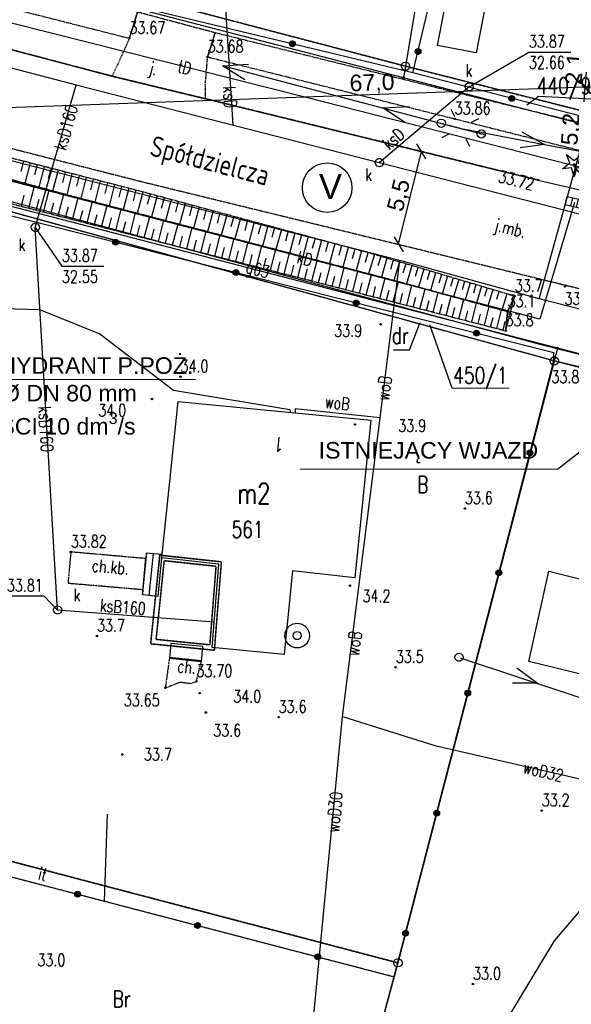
# Model space of a CAD drawing. Header units: millimetres. Extents: x 1427 to 82594, y 2364 to 16149.
# Tile 27 of 58: x 23700 to 24367, y 12600 to 13791. Entities that reach past the tile are written whole.
import ezdxf
from ezdxf.enums import TextEntityAlignment as Align

# ---------------------------------------------------------------- set-up
doc = ezdxf.new("R2010")
doc.units = ezdxf.units.MM
for name, pattern in [('1', [2, 1, -1]), ('2', [1, 0.5, -0.5]), ('423', [2, 1.5, -0.5]), ('424', [1.5, 1, -0.5]), ('9', [1.75, 1.25, -0.5]), ('901', [0])]:
    doc.linetypes.add(name, pattern=pattern)
for name, color, linetype in [('000_Inne__niezydentyfikowane_', 7, 'Continuous'), ('202-punkt_graniczny', 7, 'Continuous'), ('203-punkt_graniczny', 7, 'Continuous'), ('210-oznaczenie_konturu_uzytku_g', 7, 'Continuous'), ('211-numer_dzialki_ewidencyjnej', 7, 'Continuous'), ('218-kontur_uzytku_gruntowego', 7, 'Continuous'), ('219-dzialka_ewidencyjna', 7, 'Continuous'), ('238-Punkt_adresowy_budynku', 7, 'Continuous'), ('312-budynek_ewidencyjny', 7, 'Continuous'), ('312-oznaczenie_budynku_ewidency', 7, 'Continuous'), ('352-schody', 7, 'Continuous'), ('994-Nazwa_ulicy', 7, 'Continuous'), ('brama', 7, 'Continuous'), ('chodnik', 7, 'Continuous'), ('chodnik-Atr17', 7, 'Continuous'), ('drzewo_iglaste', 7, 'Continuous'), ('inny_obiekt_zagospodarowania_te', 7, 'Continuous'), ('jezdnia', 7, 'Continuous'), ('jezdnia-Atr17', 7, 'Continuous'), ('kratka_sciekowa', 7, 'Continuous'), ('kraweznik', 7, 'Continuous'), ('latarnia', 7, 'Continuous'), ('ogrodzenie_trwale', 7, 'Continuous'), ('osadnik__szambo', 7, 'Continuous'), ('pikieta_naturalna', 7, 'Continuous'), ('pikieta_naturalna-Atr2', 7, 'Continuous'), ('pikieta_sztuczna', 7, 'Continuous'), ('pikieta_sztuczna-Atr2', 7, 'Continuous'), ('przewod_elektroenergetyczny_nis', 7, 'Continuous'), ('przewod_elektroenergetyczny_pod', 7, 'Continuous'), ('przewod_gazowy', 7, 'Continuous'), ('przewod_gazowy-Atr1', 7, 'Continuous'), ('przewod_kanalizacyjny', 7, 'Continuous'), ('przewod_kanalizacyjny-Atr1', 7, 'Continuous'), ('przewod_telekomunikacyjny_podzi', 7, 'Continuous'), ('przewod_wodociagowy', 7, 'Continuous'), ('przewod_wodociagowy-Atr1', 7, 'Continuous'), ('rzedna-Atr2', 7, 'Continuous'), ('rzedna-Atr3', 7, 'Continuous'), ('skarpa_nieumocniona', 7, 'Continuous'), ('slup_przewodow_napowietrznych', 7, 'Continuous'), ('studnia_zwykla', 7, 'Continuous'), ('taras', 7, 'Continuous'), ('wlaz_do_komory_lub_kanalu_-_okr', 7, 'Continuous')]:
    doc.layers.add(name, color=color, linetype=linetype)
doc.styles.add('ARIAL', font='arial.ttf')
doc.styles.get("Standard").update_dxf_attribs({"font": 'arial.ttf'})
doc.styles.add('STYL_ARIAL', font='simplex', dxfattribs={"width": 0.75, "oblique": 0.1})
doc.dimstyles.new('ISO-25', dxfattribs={"dimtxt": 2.5, "dimasz": 2.5, "dimexe": 1.25, "dimexo": 0.625, "dimtad": 1, "dimtxsty": 'Standard', "dimcen": 2.5, "dimadec": 0, "dimazin": 0, "dimtfac": 1, "dimtmove": 0, "dimatfit": 3, "dimfxl": 1, "dimarcsym": 0})

# ---------------------------------------------------------------- blocks, each defined once
blk = doc.blocks.new('202')
at = {"color": 0}
blk.add_circle((0, 0), 0.25, dxfattribs=at)
blk = doc.blocks.new('203')
at = {"color": 0}
blk.add_circle((0, 0), 0.05, dxfattribs=at)
blk = doc.blocks.new('US15')
at = {"color": 7}
blk.add_polyline3d([(0, 0.25, 0), (0.1352, 0.2103, 0), (0.2274, 0.1039, 0), (0.2475, -0.0356, 0), (0.1889, -0.1637, 0), (0.0704, -0.2399, 0), (-0.0704, -0.2399, 0), (-0.1889, -0.1637, 0), (-0.2475, -0.0356, 0), (-0.2274, 0.1039, 0), (-0.1352, 0.2103, 0), (0, 0.25, 0)], dxfattribs=at)
blk = doc.blocks.new('US22')
at = {"color": 7}
blk.add_polyline3d([(0, 0.25, 0), (0.1352, 0.2103, 0), (0.2274, 0.1039, 0), (0.2475, -0.0356, 0), (0.1889, -0.1637, 0), (0.0704, -0.2399, 0), (-0.0704, -0.2399, 0), (-0.1889, -0.1637, 0), (-0.2475, -0.0356, 0), (-0.2274, 0.1039, 0), (-0.1352, 0.2103, 0), (0, 0.25, 0)], dxfattribs=at)
blk = doc.blocks.new('US05')
at = {"color": 7}
for points in [[(-0.525, 0.25, 0), (-0.175, 0.25, 0)], [(-0.525, -0.25, 0), (-0.525, 0.25, 0)], [(-0.175, 0.25, 0), (0.175, 0.25, 0)], [(-0.175, -0.25, 0), (-0.175, 0.25, 0)], [(0.175, 0.25, 0), (0.525, 0.25, 0)], [(0.175, -0.25, 0), (0.175, 0.25, 0)], [(0.525, -0.25, 0), (0.525, 0.25, 0)], [(-0.525, -0.25, 0), (-0.175, -0.25, 0)], [(-0.175, -0.25, 0), (0.175, -0.25, 0)], [(0.175, -0.25, 0), (0.525, -0.25, 0)]]:
    blk.add_polyline3d(points, dxfattribs=at)
blk = doc.blocks.new('US13')
at = {"color": 7}
for points in [[(0, 0.75, 0), (0.2435, 0.7094, 0), (0.4607, 0.5919, 0), (0.6279, 0.4102, 0), (0.7271, 0.1841, 0), (0.7474, -0.0619, 0), (0.6868, -0.3013, 0), (0.5518, -0.508, 0), (0.357, -0.6596, 0), (0.1234, -0.7398, 0), (-0.1234, -0.7398, 0), (-0.357, -0.6596, 0), (-0.5518, -0.508, 0), (-0.6868, -0.3013, 0), (-0.7474, -0.0619, 0), (-0.7271, 0.1841, 0), (-0.6279, 0.4102, 0), (-0.4607, 0.5919, 0), (-0.2435, 0.7094, 0), (0, 0.75, 0)], [(0, 0.25, 0), (0.1352, 0.2103, 0), (0.2274, 0.1039, 0), (0.2475, -0.0356, 0), (0.1889, -0.1637, 0), (0.0704, -0.2399, 0), (-0.0704, -0.2399, 0), (-0.1889, -0.1637, 0), (-0.2475, -0.0356, 0), (-0.2274, 0.1039, 0), (-0.1352, 0.2103, 0), (0, 0.25, 0)]]:
    blk.add_polyline3d(points, dxfattribs=at)
blk = doc.blocks.new('PW01')
at = {"color": 7}
blk.add_polyline3d([(0.045, 0, 0), (0.0318, -0.0318, 0), (0, -0.045, 0), (-0.0318, -0.0318, 0), (-0.045, 0, 0), (-0.0318, 0.0318, 0), (0, 0.045, 0), (0.0318, 0.0318, 0), (0.045, 0, 0)], dxfattribs=at)
blk = doc.blocks.new('921')
at = {"color": 0}
for p, q in [((-0.25, 0.1), (-0.45, 0.6)), ((-0.45, 0.6), (0, 0.25)), ((0, 0.25), (0.45, 0.6)), ((0.45, 0.6), (0.25, 0.1)), ((-0.7, -0.25), (-0.25, 0.1)), ((0.25, 0.1), (0.7, -0.25)), ((-0.15, -0.2), (-0.7, -0.25)), ((0, -0.75), (-0.15, -0.2)), ((0.15, -0.2), (0, -0.75)), ((0.7, -0.25), (0.15, -0.2))]:
    blk.add_line(p, q, dxfattribs=at)
blk.add_circle((0, 0), 0.05, dxfattribs=at)
blk = doc.blocks.new('510')
at = {"color": 0}
blk.add_circle((0, 0), 0.25, dxfattribs=at)
blk = doc.blocks.new('515')
at = {"color": 0}
for p, q in [((0, 1.25), (0, 0.75)), ((-1.25, 0), (-0.75, 0)), ((0.75, 0), (1.25, 0)), ((0, -0.75), (0, -1.25))]:
    blk.add_line(p, q, dxfattribs=at)
blk = doc.blocks.new('_Oblique')
at = {"color": 0, "linetype": 'ByBlock', "lineweight": -2}
blk.add_line((-0.5, -0.5), (0.5, 0.5), dxfattribs=at)
blk = doc.blocks.new('*D73')
at = {"color": 0, "lineweight": -2, "transparency": 16777216}
blk.add_line((24158.4, 13519), (24185.9, 13631.3), dxfattribs=at)
at = {"layer": 'Defpoints', "color": 0, "transparency": 16777216}
for p in [(24185.9, 13631.3), (24200.5, 13627.7), (24173, 13515.4)]:
    blk.add_point(p, dxfattribs=at)
at = {"color": 0, "lineweight": -2, "transparency": 16777216, "xscale": 15, "yscale": 15, "zscale": 15}
for p, rotation in [((24185.9, 13631.3), 76.24142894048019), ((24158.4, 13519), 256.2414289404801)]:
    blk.add_blockref('_Oblique', p, dxfattribs=dict(at, rotation=rotation))
at = {"color": 0, "transparency": 16777216, "insert": (24159.9, 13578.1), "char_height": 20, "attachment_point": 5, "rotation": 76.2414}
blk.add_mtext('5,5', dxfattribs=at)
blk = doc.blocks.new('*D74')
at = {"color": 0, "lineweight": -2, "transparency": 16777216}
blk.add_line((23467.9, 13676.7), (24785.5, 13724.2), dxfattribs=at)
at = {"layer": 'Defpoints', "color": 0, "transparency": 16777216}
for p in [(24785.5, 13724.2), (24785.5, 13724.1), (23467.9, 13676.7)]:
    blk.add_point(p, dxfattribs=at)
at = {"color": 0, "lineweight": -2, "transparency": 16777216, "xscale": 15, "yscale": 15, "zscale": 15}
for p, rotation in [((24785.5, 13724.2), 2.063234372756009), ((23467.9, 13676.7), 182.063234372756)]:
    blk.add_blockref('_Oblique', p, dxfattribs=dict(at, rotation=rotation))
at = {"color": 0, "transparency": 16777216, "insert": (24126.3, 13713.1), "char_height": 20, "attachment_point": 5, "rotation": 2.0632}
blk.add_mtext('67,0', dxfattribs=at)
blk = doc.blocks.new('*D76')
at = {"color": 0, "lineweight": -2, "transparency": 16777216}
blk.add_line((24386.7, 13751.4), (24383.9, 13709.5), dxfattribs=at)
at = {"layer": 'Defpoints', "color": 0, "transparency": 16777216}
for p in [(24383.9, 13709.5), (24928.2, 13714.4), (24925.4, 13672.5)]:
    blk.add_point(p, dxfattribs=at)
at = {"color": 0, "lineweight": -2, "transparency": 16777216, "xscale": 15, "yscale": 15, "zscale": 15}
for p, rotation in [((24386.7, 13751.4), 86.09152661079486), ((24383.9, 13709.5), 266.0915266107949)]:
    blk.add_blockref('_Oblique', p, dxfattribs=dict(at, rotation=rotation))
at = {"color": 0, "transparency": 16777216, "insert": (24372.7, 13731.3), "char_height": 20, "attachment_point": 5, "rotation": 86.0915}
blk.add_mtext('2,1', dxfattribs=at)
blk = doc.blocks.new('*D77')
at = {"color": 0, "lineweight": -2, "transparency": 16777216}
blk.add_line((24383.7, 13709.1), (24376.8, 13605.4), dxfattribs=at)
at = {"layer": 'Defpoints', "color": 0, "transparency": 16777216}
for p in [(24783, 13682.3), (24376.8, 13605.4), (24776, 13578.5)]:
    blk.add_point(p, dxfattribs=at)
at = {"color": 0, "lineweight": -2, "transparency": 16777216, "xscale": 15, "yscale": 15, "zscale": 15}
for p, rotation in [((24383.7, 13709.1), 86.1474941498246), ((24376.8, 13605.4), 266.1474941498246)]:
    blk.add_blockref('_Oblique', p, dxfattribs=dict(at, rotation=rotation))
at = {"color": 0, "transparency": 16777216, "insert": (24367.6, 13658.1), "char_height": 20, "attachment_point": 5, "rotation": 86.1475}
blk.add_mtext('5,2', dxfattribs=at)

msp = doc.modelspace()

# ---------------------------------------------------------------- linework, layer by layer
msp.add_line((24350.606, 13246.966), (24730.313, 13546.15))
at = {"color": 1, "lineweight": 0}
msp.add_line((23489.942, 13355.487), (23912.885, 13355.487), dxfattribs=at)
at = {"color": 7, "lineweight": 0}
msp.add_line((24039.218, 13246.966), (24350.606, 13246.966), dxfattribs=at)
msp.add_circle((24072.038, 13587.532), 30)
at = {"layer": '000_Inne__niezydentyfikowane_', "color": 7}
for points in [[(23704.947, 13619.473, 0), (23701.747, 13607.273, 0)], [(23713.147, 13617.473, 0), (23706.747, 13592.673, 0)], [(23721.547, 13615.273, 0), (23718.347, 13602.873, 0)], [(23729.947, 13613.073, 0), (23723.347, 13588.073, 0)], [(23738.347, 13610.873, 0), (23734.947, 13598.473, 0)], [(23746.747, 13608.873, 0), (23740.147, 13583.473, 0)], [(23755.147, 13606.673, 0), (23751.947, 13593.873, 0)], [(23763.547, 13604.473, 0), (23757.147, 13578.873, 0)], [(23772.147, 13602.273, 0), (23768.947, 13589.473, 0)], [(23711.347, 13562.673, 0), (23718.347, 13589.473, 0)], [(23780.747, 13600.073, 0), (23774.147, 13574.473, 0)], [(23789.347, 13597.873, 0), (23785.947, 13585.073, 0)], [(23797.747, 13595.673, 0), (23791.147, 13569.873, 0)], [(23806.347, 13593.473, 0), (23803.147, 13580.473, 0)], [(23814.947, 13591.273, 0), (23808.347, 13565.473, 0)], [(23702.347, 13565.073, 0), (23705.947, 13578.473, 0)], [(23729.147, 13558.073, 0), (23735.947, 13584.673, 0)], [(23746.947, 13553.673, 0), (23753.747, 13579.873, 0)], [(23823.547, 13589.073, 0), (23820.347, 13576.073, 0)], [(23832.147, 13586.873, 0), (23825.547, 13560.873, 0)], [(23840.747, 13584.473, 0), (23837.547, 13571.673, 0)], [(23849.347, 13582.273, 0), (23842.547, 13556.473, 0)], [(23857.947, 13579.873, 0), (23854.547, 13567.073, 0)], [(23866.547, 13577.673, 0), (23859.547, 13552.073, 0)], [(23720.347, 13560.473, 0), (23723.747, 13573.673, 0)], [(23738.147, 13555.873, 0), (23741.547, 13569.073, 0)], [(23764.347, 13549.073, 0), (23771.147, 13575.273, 0)], [(23781.747, 13544.673, 0), (23788.547, 13570.673, 0)], [(23799.147, 13540.073, 0), (23805.947, 13566.073, 0)], [(23874.947, 13575.273, 0), (23871.547, 13562.473, 0)], [(23883.547, 13573.073, 0), (23876.547, 13547.473, 0)], [(23891.947, 13570.873, 0), (23888.547, 13558.073, 0)], [(23900.347, 13568.473, 0), (23893.547, 13543.073, 0)], [(23908.947, 13566.273, 0), (23905.547, 13553.473, 0)], [(23755.747, 13551.273, 0), (23759.147, 13564.473, 0)], [(23773.147, 13546.873, 0), (23776.547, 13559.873, 0)], [(23790.547, 13542.273, 0), (23793.947, 13555.273, 0)], [(23816.547, 13535.673, 0), (23823.147, 13561.473, 0)], [(23833.747, 13531.273, 0), (23840.347, 13557.073, 0)], [(23917.347, 13563.873, 0), (23910.547, 13538.673, 0)], [(23925.747, 13561.673, 0), (23922.347, 13549.073, 0)], [(23934.147, 13559.473, 0), (23927.347, 13534.273, 0)], [(23942.347, 13557.273, 0), (23938.947, 13544.673, 0)], [(23950.747, 13554.873, 0), (23943.947, 13529.873, 0)], [(23807.947, 13537.873, 0), (23811.147, 13550.873, 0)], [(23825.147, 13533.473, 0), (23828.547, 13546.473, 0)], [(23842.347, 13529.073, 0), (23845.747, 13541.873, 0)], [(23850.947, 13526.873, 0), (23857.547, 13552.473, 0)], [(23868.147, 13522.473, 0), (23874.747, 13548.073, 0)], [(23885.147, 13518.073, 0), (23891.747, 13543.673, 0)], [(23959.147, 13552.673, 0), (23955.747, 13540.273, 0)], [(23967.347, 13550.473, 0), (23960.547, 13525.473, 0)], [(23975.547, 13548.273, 0), (23972.347, 13535.873, 0)], [(23983.947, 13546.073, 0), (23977.147, 13521.273, 0)], [(23992.147, 13543.673, 0), (23988.747, 13531.473, 0)], [(23859.547, 13524.673, 0), (23862.947, 13537.473, 0)], [(23876.747, 13520.273, 0), (23879.947, 13533.073, 0)], [(23902.347, 13513.673, 0), (23908.747, 13539.073, 0)], [(23919.347, 13509.273, 0), (23925.747, 13534.673, 0)], [(23936.147, 13504.873, 0), (23942.747, 13530.273, 0)], [(24000.347, 13541.473, 0), (23993.747, 13516.873, 0)], [(24008.547, 13539.273, 0), (24005.147, 13527.073, 0)], [(24016.747, 13537.073, 0), (24010.147, 13512.673, 0)], [(24024.947, 13534.873, 0), (24021.547, 13522.673, 0)], [(24032.947, 13532.673, 0), (24026.347, 13508.273, 0)], [(24041.147, 13530.473, 0), (24037.747, 13518.273, 0)], [(23893.747, 13515.873, 0), (23897.147, 13528.673, 0)], [(23910.747, 13511.473, 0), (23914.147, 13524.073, 0)], [(23927.747, 13507.073, 0), (23930.947, 13519.673, 0)], [(23953.147, 13500.473, 0), (23959.547, 13525.873, 0)], [(23969.947, 13496.273, 0), (23976.547, 13521.473, 0)], [(24049.147, 13528.273, 0), (24042.747, 13504.073, 0)], [(24057.347, 13526.273, 0), (24053.947, 13514.073, 0)], [(24065.347, 13524.073, 0), (24058.747, 13499.873, 0)], [(24073.347, 13521.873, 0), (24070.147, 13509.873, 0)], [(24081.347, 13519.673, 0), (24074.947, 13495.673, 0)], [(23944.747, 13502.673, 0), (23947.947, 13515.273, 0)], [(23961.547, 13498.273, 0), (23964.747, 13511.073, 0)], [(23978.347, 13494.073, 0), (23981.547, 13506.673, 0)], [(23986.747, 13491.873, 0), (23993.147, 13517.073, 0)], [(24003.547, 13487.673, 0), (24009.947, 13512.673, 0)], [(24020.147, 13483.273, 0), (24026.547, 13508.273, 0)], [(24089.347, 13517.473, 0), (24086.147, 13505.473, 0)], [(24097.347, 13515.273, 0), (24090.947, 13491.473, 0)], [(24105.347, 13513.273, 0), (24102.147, 13501.273, 0)], [(24113.347, 13511.073, 0), (24106.947, 13487.273, 0)], [(24121.147, 13508.873, 0), (24117.947, 13497.073, 0)], [(24129.147, 13506.673, 0), (24122.147, 13483.273, 0)], [(23995.147, 13489.673, 0), (23998.347, 13502.273, 0)], [(24011.947, 13485.473, 0), (24015.147, 13497.873, 0)], [(24036.747, 13479.073, 0), (24043.147, 13503.873, 0)], [(24053.347, 13474.673, 0), (24059.747, 13499.473, 0)], [(24069.947, 13470.473, 0), (24076.347, 13495.273, 0)], [(24136.747, 13504.473, 0), (24133.347, 13492.873, 0)], [(24144.347, 13502.273, 0), (24137.547, 13479.273, 0)], [(24151.947, 13499.873, 0), (24148.547, 13488.473, 0)], [(24159.547, 13497.673, 0), (24152.747, 13475.273, 0)], [(24166.947, 13495.473, 0), (24163.547, 13484.273, 0)], [(24028.547, 13481.073, 0), (24031.747, 13493.673, 0)], [(24045.147, 13476.873, 0), (24048.347, 13489.273, 0)], [(24061.747, 13472.673, 0), (24064.947, 13485.073, 0)], [(24086.547, 13466.273, 0), (24092.747, 13490.873, 0)], [(24102.947, 13462.073, 0), (24109.147, 13486.673, 0)], [(24119.347, 13457.873, 0), (24125.547, 13482.273, 0)], [(24174.347, 13493.273, 0), (24167.747, 13471.073, 0)], [(24181.547, 13491.073, 0), (24178.347, 13480.073, 0)], [(24188.747, 13488.873, 0), (24182.347, 13467.073, 0)], [(24195.947, 13486.873, 0), (24192.747, 13476.073, 0)], [(24203.147, 13484.673, 0), (24196.747, 13463.273, 0)], [(24210.347, 13482.673, 0), (24207.147, 13471.873, 0)], [(24078.147, 13468.273, 0), (24081.347, 13480.673, 0)], [(24094.747, 13464.073, 0), (24097.947, 13476.473, 0)], [(24111.147, 13459.873, 0), (24114.347, 13472.273, 0)], [(24135.547, 13453.673, 0), (24141.947, 13478.073, 0)], [(24151.947, 13449.473, 0), (24158.147, 13473.673, 0)], [(24217.347, 13480.473, 0), (24210.947, 13459.273, 0)], [(24224.347, 13478.473, 0), (24221.147, 13467.873, 0)], [(24231.147, 13476.273, 0), (24224.947, 13455.473, 0)], [(24238.147, 13474.273, 0), (24235.147, 13463.873, 0)], [(24244.947, 13472.273, 0), (24238.947, 13451.673, 0)], [(24251.747, 13470.273, 0), (24248.747, 13460.073, 0)], [(24127.547, 13455.673, 0), (24130.547, 13467.873, 0)], [(24143.747, 13451.473, 0), (24146.947, 13463.673, 0)], [(24160.147, 13447.273, 0), (24163.147, 13459.473, 0)], [(24168.147, 13445.273, 0), (24174.347, 13469.273, 0)], [(24184.147, 13441.073, 0), (24190.347, 13464.873, 0)], [(24200.147, 13437.073, 0), (24206.147, 13460.673, 0)], [(24258.547, 13468.273, 0), (24252.547, 13447.873, 0)], [(24265.347, 13466.273, 0), (24262.347, 13456.073, 0)], [(24272.147, 13464.273, 0), (24266.147, 13444.273, 0)], [(24279.547, 13462.073, 0), (24276.547, 13452.073, 0)], [(24289.147, 13459.073, 0), (24283.347, 13439.473, 0)], [(24176.147, 13443.073, 0), (24179.347, 13455.073, 0)], [(24192.147, 13439.073, 0), (24195.147, 13450.873, 0)], [(24207.947, 13435.073, 0), (24210.947, 13446.673, 0)], [(24215.747, 13432.873, 0), (24221.747, 13456.273, 0)], [(24231.347, 13428.873, 0), (24237.347, 13452.073, 0)], [(24246.747, 13425.073, 0), (24252.747, 13447.873, 0)], [(24294.547, 13447.273, 0), (24296.147, 13446.473, 0)], [(24223.547, 13430.873, 0), (24226.547, 13442.673, 0)], [(24239.147, 13427.073, 0), (24242.147, 13438.473, 0)], [(24262.147, 13421.073, 0), (24267.947, 13443.673, 0)], [(24277.147, 13417.273, 0), (24282.947, 13439.673, 0)], [(24290.147, 13437.273, 0), (24293.547, 13436.673, 0)], [(24292.347, 13442.273, 0), (24293.547, 13441.673, 0)], [(24254.547, 13423.073, 0), (24257.347, 13434.473, 0)], [(24269.547, 13419.073, 0), (24272.547, 13430.473, 0)], [(24284.747, 13415.273, 0), (24287.347, 13425.473, 0)], [(24288.947, 13426.473, 0), (24290.947, 13426.273, 0)], [(24289.547, 13431.873, 0), (24290.947, 13431.673, 0)], [(24288.347, 13421.073, 0), (24288.947, 13421.073, 0)]]:
    msp.add_polyline3d(points, dxfattribs=at)
at = {"layer": '210-oznaczenie_konturu_uzytku_g', "color": 3}
msp.add_polyline3d([(24152.345, 13391.565, 0), (24171.745, 13391.565, 0), (24184.493, 13424.267, 0)], dxfattribs=at)
at = {"layer": '211-numer_dzialki_ewidencyjnej', "color": 7}
msp.add_polyline3d([(24292.021, 13344.453, 0), (24223.291, 13345.007, 0), (24196.133, 13421.497, 0)], dxfattribs=at)
at = {"layer": '218-kontur_uzytku_gruntowego', "color": 3, "linetype": '2'}
for points in [[(24294.947, 14503.273, 0), (24166.747, 13734.473, 0)], [(23291.147, 13964.273, 0), (24166.747, 13734.473, 0)], [(24166.747, 13734.473, 0), (24713.747, 13596.273, 0)], [(24121.547, 13439.673, 0), (23362.347, 13648.073, 0)], [(24346.547, 13377.873, 0), (24121.547, 13439.673, 0)], [(24346.547, 13377.873, 0), (24157.547, 12649.873, 0)], [(24157.547, 12649.873, 0), (24346.547, 13377.873, 0)], [(25080.147, 13188.873, 0), (24346.547, 13377.873, 0)], [(24045.147, 12679.473, 0), (23331.147, 12866.873, 0)], [(23331.147, 12866.873, 0), (24045.147, 12679.473, 0)], [(24157.547, 12649.873, 0), (24045.147, 12679.473, 0)], [(24045.147, 12679.473, 0), (24157.547, 12649.873, 0)], [(24157.547, 12649.873, 0), (24120.347, 12511.673, 0)], [(24120.347, 12511.673, 0), (24157.547, 12649.873, 0)]]:
    msp.add_polyline3d(points, dxfattribs=at)
at = {"layer": '219-dzialka_ewidencyjna', "color": 7}
for points in [[(24294.947, 14503.273, 0), (24166.747, 13734.473, 0)], [(24166.747, 13734.473, 0), (23290.947, 13964.273, 0)], [(24164.347, 13720.473, 0), (23293.747, 13946.673, 0)], [(24166.747, 13734.473, 0), (24164.347, 13720.473, 0)], [(24713.747, 13596.273, 0), (24166.747, 13734.473, 0)], [(24711.747, 13578.473, 0), (24164.347, 13720.473, 0)], [(24350.347, 13393.473, 0), (23365.147, 13649.073, 0)], [(24346.547, 13377.873, 0), (23362.347, 13648.073, 0)], [(24350.347, 13393.473, 0), (24346.547, 13377.873, 0)], [(25087.547, 13201.873, 0), (24350.347, 13393.473, 0)], [(24346.547, 13377.873, 0), (24157.547, 12649.873, 0)], [(25080.147, 13188.873, 0), (24346.547, 13377.873, 0)], [(23331.147, 12866.873, 0), (24157.547, 12649.873, 0)], [(24120.347, 12511.673, 0), (24157.547, 12649.873, 0)]]:
    msp.add_polyline3d(points, dxfattribs=at)
at = {"layer": '312-budynek_ewidencyjny', "color": 7}
for points in [[(23872.347, 13139.673, 0), (23891.747, 13329.073, 0)], [(23891.747, 13329.073, 0), (24124.747, 13306.273, 0)], [(24124.747, 13306.273, 0), (24105.347, 13115.473, 0)], [(23940.947, 13132.273, 0), (23872.347, 13139.673, 0)], [(23932.947, 13031.273, 0), (23940.947, 13132.273, 0)], [(24030.147, 13124.073, 0), (24020.147, 13022.673, 0)], [(24105.347, 13115.473, 0), (24030.147, 13124.073, 0)], [(24315.947, 13014.273, 0), (24339.947, 13123.473, 0)], [(24339.947, 13123.473, 0), (24449.947, 13096.273, 0)], [(24020.147, 13022.673, 0), (23932.947, 13031.273, 0)], [(24472.547, 12976.273, 0), (24315.947, 13014.273, 0)]]:
    msp.add_polyline3d(points, dxfattribs=at)
at = {"layer": '352-schody', "color": 7}
for points in [[(23848.947, 13095.273, 0), (23854.147, 13145.473, 0)], [(23848.947, 13095.273, 0), (23854.147, 13145.473, 0)], [(23852.747, 13138.873, 0), (23849.347, 13101.473, 0)], [(23852.747, 13138.873, 0), (23849.347, 13101.473, 0)], [(23853.147, 13145.473, 0), (23852.747, 13138.873, 0)], [(23853.147, 13145.473, 0), (23852.747, 13138.873, 0)], [(23872.747, 13143.673, 0), (23853.147, 13145.473, 0)], [(23872.747, 13143.673, 0), (23853.147, 13145.473, 0)], [(23856.747, 13094.473, 0), (23862.147, 13144.673, 0)], [(23856.747, 13094.473, 0), (23862.147, 13144.673, 0)], [(23864.747, 13093.473, 0), (23870.147, 13143.873, 0)], [(23864.747, 13093.473, 0), (23870.147, 13143.873, 0)], [(23867.547, 13093.273, 0), (23872.347, 13139.673, 0)], [(23867.547, 13093.273, 0), (23872.347, 13139.673, 0)], [(23849.347, 13101.473, 0), (23848.747, 13095.273, 0)], [(23849.347, 13101.473, 0), (23848.747, 13095.273, 0)], [(23848.747, 13095.273, 0), (23867.547, 13093.273, 0)], [(23848.747, 13095.273, 0), (23867.547, 13093.273, 0)], [(23919.947, 13014.473, 0), (23921.747, 13032.473, 0), (23883.147, 13036.273, 0), (23881.347, 13018.473, 0), (23919.947, 13014.473, 0)], [(23919.947, 13014.473, 0), (23921.747, 13032.473, 0), (23883.147, 13036.273, 0), (23881.347, 13018.473, 0), (23919.947, 13014.473, 0)], [(23881.447, 13019.553, 0), (23920.047, 13015.413, 0)]]:
    msp.add_polyline3d(points, dxfattribs=at)
at = {"layer": 'brama', "color": 7}
msp.add_polyline3d([(24430.347, 13357.873, 0), (24345.947, 13378.073, 0)], dxfattribs=at)
at = {"layer": 'chodnik', "color": 7, "linetype": '423'}
for points in [[(23401.547, 13909.073, 0), (23394.347, 13877.473, 0), (23662.947, 13811.473, 0), (23832.947, 13768.273, 0), (23842.747, 13799.873, 0), (23675.547, 13840.273, 0), (23676.747, 13846.673, 0), (23656.147, 13851.873, 0), (23654.347, 13845.473, 0), (23401.547, 13909.073, 0)], [(23936.547, 13774.873, 0), (23927.547, 13745.673, 0), (24226.147, 13670.873, 0), (24686.607, 13554.693, 0), (24692.187, 13589.213, 0), (24232.947, 13701.273, 0), (23936.547, 13774.873, 0)], [(23849.347, 13101.473, 0), (23852.747, 13138.873, 0), (23762.147, 13146.873, 0), (23758.747, 13109.273, 0), (23849.347, 13101.473, 0)], [(23919.947, 13014.473, 0), (23881.347, 13018.473, 0), (23876.347, 12982.473, 0), (23894.147, 12989.473, 0), (23907.147, 12987.873, 0), (23913.947, 12990.273, 0), (23919.947, 13014.473, 0)]]:
    msp.add_polyline3d(points, dxfattribs=at)
at = {"layer": 'inny_obiekt_zagospodarowania_te', "color": 7, "linetype": '1'}
msp.add_polyline3d([(23300.711, 12616.147, 0), (23334.947, 12846.673, 0), (24152.947, 12633.073, 0), (24346.547, 13377.873, 0)], dxfattribs=at)
at = {"layer": 'jezdnia', "color": 7, "linetype": '424'}
for points in [[(23811.747, 13722.473, 0), (23924.947, 13695.073, 0), (23924.747, 13712.273, 0), (23927.547, 13745.673, 0), (23936.547, 13774.873, 0), (23842.747, 13799.873, 0), (23832.947, 13768.273, 0), (23818.347, 13735.473, 0), (23811.747, 13722.473, 0)], [(23811.747, 13722.473, 0), (23574.547, 13784.873, 0)], [(23924.947, 13695.073, 0), (23811.747, 13722.473, 0)], [(23928.547, 13694.273, 0), (23924.947, 13695.073, 0)], [(24327.147, 13596.673, 0), (23928.547, 13694.273, 0)], [(23547.347, 13671.473, 0), (23847.747, 13594.873, 0)], [(23847.747, 13594.873, 0), (24498.347, 13435.873, 0)]]:
    msp.add_polyline3d(points, dxfattribs=at)
at = {"layer": 'kraweznik', "color": 7}
msp.add_polyline3d([(23574.547, 13784.873, 0), (23811.747, 13722.473, 0), (23924.947, 13695.073, 0), (23928.547, 13694.273, 0), (24327.147, 13596.673, 0), (24431.467, 13572.253, 0), (24663.307, 13515.133, 0), (24684.667, 13535.873, 0), (24686.607, 13554.693, 0), (24692.187, 13589.213, 0), (24775.547, 13564.893, 0)], dxfattribs=at)
at = {"layer": 'latarnia', "color": 7, "linetype": '2'}
msp.add_polyline3d([(24209.747, 13665.473, 0), (24262.347, 13651.673, 0)], dxfattribs=at)
at = {"layer": 'ogrodzenie_trwale', "color": 7, "linetype": '901'}
for points in [[(24654.807, 13741.773, 0), (24706.447, 13733.633, 0), (24689.207, 13593.953, 0), (24175.747, 13726.273, 0), (24219.547, 13910.273, 0), (24646.547, 13837.873, 0)], [(24175.747, 13726.273, 0), (23676.747, 13846.673, 0)], [(23525.347, 13595.073, 0), (24346.147, 13388.073, 0)], [(23334.947, 12846.673, 0), (24152.947, 12633.073, 0), (24157.547, 12649.873, 0), (24345.947, 13378.073, 0), (24346.147, 13388.073, 0)], [(23802.747, 12724.473, 0), (23806.547, 12829.673, 0)], [(24832.547, 12400.473, 0), (24764.747, 12358.473, 0), (24316.747, 12464.873, 0), (24120.347, 12511.673, 0), (24152.947, 12633.073, 0)]]:
    msp.add_polyline3d(points, dxfattribs=at)
at = {"layer": 'ogrodzenie_trwale', "color": 7}
for centre, radius in [((24029.931, 13761.455), 3.5), ((24029.931, 13761.455), 3.15), ((24029.931, 13761.455), 2.8), ((24029.931, 13761.455), 2.45), ((24029.931, 13761.455), 2.1), ((24029.931, 13761.455), 1.75), ((24029.931, 13761.455), 1.4), ((24029.931, 13761.455), 1.05), ((24029.931, 13761.455), 0.7), ((24181.941, 13752.293), 3.5), ((24181.941, 13752.293), 3.15), ((24181.941, 13752.293), 2.8), ((24181.941, 13752.293), 2.45), ((24181.941, 13752.293), 2.1), ((24181.941, 13752.293), 1.75), ((24181.941, 13752.293), 1.4), ((24181.941, 13752.293), 1.05), ((24181.941, 13752.293), 0.7), ((24295.101, 13695.515), 3.5), ((24295.101, 13695.515), 3.15), ((24295.101, 13695.515), 2.8), ((24295.101, 13695.515), 2.45), ((24295.101, 13695.515), 2.1), ((24295.101, 13695.515), 1.75), ((24295.101, 13695.515), 1.4), ((24295.101, 13695.515), 1.05), ((24295.101, 13695.515), 0.7), ((23816.239, 13521.713), 3.5), ((23816.239, 13521.713), 3.15), ((23816.239, 13521.713), 2.8), ((23816.239, 13521.713), 2.45), ((23816.239, 13521.713), 2.1), ((23816.239, 13521.713), 1.75), ((23816.239, 13521.713), 1.4), ((23816.239, 13521.713), 1.05), ((23816.239, 13521.713), 0.7), ((23961.685, 13485.031), 3.5), ((23961.685, 13485.031), 3.15), ((23961.685, 13485.031), 2.8), ((23961.685, 13485.031), 2.45), ((23961.685, 13485.031), 2.1), ((23961.685, 13485.031), 1.75), ((23961.685, 13485.031), 1.4), ((23961.685, 13485.031), 1.05), ((23961.685, 13485.031), 0.7), ((24107.131, 13448.351), 3.5), ((24107.131, 13448.351), 3.15), ((24107.131, 13448.351), 2.8), ((24107.131, 13448.351), 2.45), ((24107.131, 13448.351), 2.1), ((24107.131, 13448.351), 1.75), ((24107.131, 13448.351), 1.4), ((24107.131, 13448.351), 1.05), ((24107.131, 13448.351), 0.7), ((24252.577, 13411.671), 3.5), ((24252.577, 13411.671), 3.15), ((24252.577, 13411.671), 2.8), ((24252.577, 13411.671), 2.45), ((24252.577, 13411.671), 2.1), ((24252.577, 13411.671), 1.75), ((24252.577, 13411.671), 1.4), ((24252.577, 13411.671), 1.05), ((24252.577, 13411.671), 0.7), ((24317.137, 13266.717), 3.5), ((24317.137, 13266.717), 3.15), ((24317.137, 13266.717), 2.8), ((24317.137, 13266.717), 2.45), ((24317.137, 13266.717), 2.1), ((24317.137, 13266.717), 1.75), ((24317.137, 13266.717), 1.4), ((24317.137, 13266.717), 1.05), ((24317.137, 13266.717), 0.7), ((24279.565, 13121.497), 3.5), ((24279.565, 13121.497), 3.15), ((24279.565, 13121.497), 2.8), ((24279.565, 13121.497), 2.45), ((24279.565, 13121.497), 2.1), ((24279.565, 13121.497), 1.75), ((24279.565, 13121.497), 1.4), ((24279.565, 13121.497), 1.05), ((24279.565, 13121.497), 0.7), ((24241.995, 12976.279), 3.5), ((24241.995, 12976.279), 3.15), ((24241.995, 12976.279), 2.8), ((24241.995, 12976.279), 2.45), ((24241.995, 12976.279), 2.1), ((24241.995, 12976.279), 1.75), ((24241.995, 12976.279), 1.4), ((24241.995, 12976.279), 1.05), ((24241.995, 12976.279), 0.7), ((24204.423, 12831.061), 3.5), ((24204.423, 12831.061), 3.15), ((24204.423, 12831.061), 2.8), ((24204.423, 12831.061), 2.45), ((24204.423, 12831.061), 2.1), ((24204.423, 12831.061), 1.75), ((24204.423, 12831.061), 1.4), ((24204.423, 12831.061), 1.05), ((24204.423, 12831.061), 0.7), ((23770.347, 12732.979), 3.5), ((23770.347, 12732.979), 3.15), ((23770.347, 12732.979), 2.8), ((23770.347, 12732.979), 2.45), ((23770.347, 12732.979), 2.1), ((23770.347, 12732.979), 1.75), ((23770.347, 12732.979), 1.4), ((23770.347, 12732.979), 1.05), ((23770.347, 12732.979), 0.7), ((23915.481, 12695.081), 3.5), ((23915.481, 12695.081), 3.15), ((23915.481, 12695.081), 2.8), ((23915.481, 12695.081), 2.45), ((23915.481, 12695.081), 2.1), ((23915.481, 12695.081), 1.75), ((23915.481, 12695.081), 1.4), ((23915.481, 12695.081), 1.05), ((23915.481, 12695.081), 0.7), ((24166.853, 12685.843), 3.5), ((24166.853, 12685.843), 3.15), ((24166.853, 12685.843), 2.8), ((24166.853, 12685.843), 2.45), ((24166.853, 12685.843), 2.1), ((24166.853, 12685.843), 1.75), ((24166.853, 12685.843), 1.4), ((24166.853, 12685.843), 1.05), ((24166.853, 12685.843), 0.7), ((24060.615, 12657.183), 3.5), ((24060.615, 12657.183), 3.15), ((24060.615, 12657.183), 2.8), ((24060.615, 12657.183), 2.45), ((24060.615, 12657.183), 2.1), ((24060.615, 12657.183), 1.75), ((24060.615, 12657.183), 1.4), ((24060.615, 12657.183), 1.05), ((24060.615, 12657.183), 0.7)]:
    msp.add_circle(centre, radius, dxfattribs=at)
at = {"layer": 'osadnik__szambo', "color": 34}
msp.add_polyline3d([(24225.947, 13865.873, 0), (24272.547, 13856.873, 0), (24252.147, 13750.673, 0), (24205.547, 13759.673, 0), (24225.947, 13865.873, 0)], dxfattribs=at)
at = {"layer": 'przewod_elektroenergetyczny_nis', "color": 1}
for points in [[(23972.595, 13717.993, 0), (23945.539, 13734.991, 0), (23976.757, 13737.071, 0)], [(23946.147, 13734.795, 0), (24236.563, 13658.489, 0)], [(24165.387, 13666.641, 0), (24139.467, 13683.921, 0), (24171.147, 13685.721, 0)], [(24236.537, 13658.883, 0), (24334.775, 13639.647, 0), (24530.443, 13603.071, 0)], [(24307.229, 13655.121, 0), (24334.589, 13639.641, 0), (24305.429, 13635.681, 0)], [(24232.653, 13018.977, 0), (24516.243, 12924.933, 0), (24491.103, 12943.385, 0)], [(24301.383, 13006.715, 0), (24326.255, 12987.995, 0), (24296.035, 12988.261, 0)]]:
    msp.add_polyline3d(points, dxfattribs=at)
at = {"layer": 'przewod_elektroenergetyczny_pod', "color": 7}
msp.add_polyline3d([(24392.689, 13694.575, 0), (24327.499, 13697.901, 0), (24313.531, 13687.257, 0)], dxfattribs=at)
at = {"layer": 'przewod_gazowy', "color": 40}
msp.add_polyline3d([(23298.147, 13526.473, 0), (23319.347, 13595.473, 0), (23347.547, 13641.873, 0), (23408.947, 13646.473, 0), (24329.147, 13398.073, 0), (24454.947, 13366.273, 0)], dxfattribs=at)
at = {"layer": 'przewod_kanalizacyjny', "color": 34}
for points in [[(23216.747, 13856.873, 0), (23768.747, 13711.873, 0), (24375.347, 13556.273, 0), (24714.747, 13474.473, 0), (25164.947, 13360.073, 0)], [(23948.947, 13803.673, 0), (23957.947, 13663.273, 0)], [(23719.147, 13539.473, 0), (23768.747, 13711.873, 0)], [(24243.747, 13709.473, 0), (24135.147, 13617.873, 0)], [(24371.147, 13569.473, 0), (24328.947, 13428.673, 0), (23624.747, 13612.473, 0), (23319.147, 13677.673, 0)], [(23935.347, 13061.873, 0), (23746.147, 13076.673, 0), (23719.147, 13539.473, 0)]]:
    msp.add_polyline3d(points, dxfattribs=at)
at = {"layer": 'przewod_telekomunikacyjny_podzi', "color": 30}
for points in [[(23246.747, 13975.673, 0), (23290.147, 13934.473, 0), (23375.147, 13866.873, 0), (24049.947, 13696.273, 0), (24664.347, 13539.273, 0), (25097.947, 13437.273, 0), (25266.947, 13389.673, 0)], [(23409.947, 13262.273, 0), (23428.147, 13367.273, 0), (23477.147, 13406.073, 0), (23562.547, 13416.473, 0), (23621.347, 13443.073, 0), (23724.147, 13440.273, 0), (23797.147, 13410.873, 0), (23886.147, 13342.473, 0), (24026.947, 13319.073, 0), (24027.147, 13315.873, 0)]]:
    msp.add_polyline3d(points, dxfattribs=at)
at = {"layer": 'przewod_wodociagowy', "color": 5}
for points in [[(24328.347, 13452.873, 0), (24455.277, 13912.173, 0)], [(25855.147, 13071.073, 0), (25493.347, 13154.073, 0), (25310.747, 13201.673, 0), (25281.947, 13209.073, 0), (24328.347, 13452.873, 0), (24159.747, 13499.273, 0), (23467.947, 13676.673, 0), (23252.347, 13733.273, 0), (23237.147, 13735.873, 0)], [(24135.947, 13309.073, 0), (24159.747, 13499.273, 0)], [(24135.947, 13309.073, 0), (24033.347, 13320.073, 0), (24033.347, 13315.273, 0)], [(24090.747, 12947.873, 0), (24135.947, 13309.073, 0)], [(24045.577, 12477.691, 0), (24090.747, 12947.873, 0)], [(24090.747, 12947.873, 0), (24202.347, 12912.673, 0), (24491.547, 12846.073, 0)], [(24214.683, 12440.399, 0), (24218.747, 12463.873, 0), (24346.947, 12676.473, 0), (24491.547, 12846.073, 0)]]:
    msp.add_polyline3d(points, dxfattribs=at)
at = {"layer": 'rzedna-Atr2', "color": 7}
for points in [[(24243.747, 13709.473, 0), (24315.947, 13751.473, 0), (24366.787, 13751.473, 0)], [(23719.147, 13539.473, 0), (23751.347, 13492.473, 0), (23802.187, 13492.473, 0)], [(23746.147, 13076.673, 0), (23729.747, 13093.473, 0), (23684.847, 13093.473, 0)]]:
    msp.add_polyline3d(points, dxfattribs=at)
at = {"layer": 'skarpa_nieumocniona', "color": 7, "linetype": '9'}
for points in [[(23541.947, 13660.073, 0), (23534.347, 13639.473, 0), (23764.747, 13576.873, 0), (24155.547, 13474.473, 0), (24290.147, 13437.673, 0), (24298.747, 13456.273, 0), (24125.947, 13507.673, 0), (23841.947, 13584.273, 0), (23647.547, 13634.273, 0), (23541.947, 13660.073, 0)], [(23541.947, 13660.073, 0), (23534.347, 13639.473, 0), (23764.747, 13576.873, 0), (24155.547, 13474.473, 0), (24290.147, 13437.673, 0), (24298.747, 13456.273, 0), (24125.947, 13507.673, 0), (23841.947, 13584.273, 0), (23647.547, 13634.273, 0), (23541.947, 13660.073, 0)], [(23530.347, 13609.273, 0), (24287.747, 13414.473, 0), (24290.147, 13437.673, 0), (24155.547, 13474.473, 0), (23764.747, 13576.873, 0), (23534.347, 13639.473, 0), (23530.347, 13609.273, 0)], [(23530.347, 13609.273, 0), (24287.747, 13414.473, 0), (24290.147, 13437.673, 0), (24155.547, 13474.473, 0), (23764.747, 13576.873, 0), (23534.347, 13639.473, 0), (23530.347, 13609.273, 0)], [(24287.747, 13414.473, 0), (24298.747, 13456.273, 0), (24290.147, 13437.673, 0), (24287.747, 13414.473, 0)], [(24287.747, 13414.473, 0), (24298.747, 13456.273, 0), (24290.147, 13437.673, 0), (24287.747, 13414.473, 0)]]:
    msp.add_polyline3d(points, dxfattribs=at)
at = {"layer": 'taras', "color": 7, "const_width": 1.8}
for points in [[(23858.655, 13035.791), (23869.671, 13142.979)], [(23865.239, 13041.155), (23875.023, 13136.367)], [(23869.671, 13142.979), (23944.167, 13134.943)], [(23875.023, 13136.367), (23937.727, 13129.603)], [(23937.727, 13129.603), (23930.199, 13034.567)], [(23944.167, 13134.943), (23935.695, 13027.979)], [(23930.199, 13034.567), (23865.239, 13041.155)], [(23935.695, 13027.979), (23858.655, 13035.791)]]:
    msp.add_lwpolyline(points, dxfattribs=at)

# ---------------------------------------------------------------- block references
at = {"layer": '202-punkt_graniczny', "color": 7, "xscale": 20, "yscale": 20, "zscale": 20}
for p in [(24166.747, 13734.473), (24346.547, 13377.873), (24157.547, 12649.873)]:
    msp.add_blockref('202', p, dxfattribs=at)
at = {"layer": '203-punkt_graniczny', "color": 7, "xscale": 20, "yscale": 20, "zscale": 20}
for p in [(24164.347, 13720.473), (24350.347, 13393.473)]:
    msp.add_blockref('203', p, dxfattribs=at)
at = {"layer": 'drzewo_iglaste', "color": 3, "xscale": 20, "yscale": 20, "zscale": 20}
msp.add_blockref('921', (24370.547, 13615.473), dxfattribs=at)
at = {"layer": 'kratka_sciekowa', "color": 34, "xscale": 20, "yscale": 20, "zscale": 20, "rotation": 346.0837}
msp.add_blockref('US05', (24371.147, 13569.473), dxfattribs=at)
at = {"layer": 'latarnia', "color": 7, "xscale": 20, "yscale": 20, "zscale": 20, "rotation": 117.14122}
msp.add_blockref('515', (24233.267, 13659.753), dxfattribs=at)
at = {"layer": 'pikieta_naturalna', "color": 7, "xscale": 20, "yscale": 20, "zscale": 20}
for p in [(24359.547, 13468.073), (24298.747, 13456.273), (24290.147, 13437.673), (24136.547, 13422.273), (24287.747, 13414.473), (24345.947, 13378.073), (23894.747, 13358.873), (23860.347, 13331.873), (24105.747, 13301.073), (24238.547, 13199.473), (24099.747, 13106.073), (23793.747, 13045.273), (24154.947, 13007.473), (23917.947, 12976.073), (23925.347, 12952.673), (24013.347, 12947.073), (23824.547, 12901.873), (24331.347, 12833.873), (24248.347, 12624.273)]:
    msp.add_blockref('PW01', p, dxfattribs=at)
at = {"layer": 'pikieta_sztuczna', "color": 7, "xscale": 20, "yscale": 20, "zscale": 20}
for p in [(23832.947, 13768.273), (23927.547, 13745.673), (24226.147, 13670.873), (24327.147, 13596.673), (23762.147, 13146.873), (23876.347, 12982.473), (23913.947, 12990.273)]:
    msp.add_blockref('PW01', p, dxfattribs=at)
at = {"layer": 'przewod_elektroenergetyczny_nis', "color": 7, "xscale": 20, "yscale": 20, "zscale": 20}
for p in [(24209.947, 13665.473), (24258.347, 13652.473)]:
    msp.add_blockref('510', p, dxfattribs=at)
at = {"layer": 'slup_przewodow_napowietrznych', "color": 7, "xscale": 20, "yscale": 20, "zscale": 20}
msp.add_blockref('US15', (24231.347, 13019.473), dxfattribs=at)
at = {"layer": 'studnia_zwykla', "color": 5, "xscale": 20, "yscale": 20, "zscale": 20}
msp.add_blockref('US13', (24035.747, 13045.673), dxfattribs=at)
at = {"layer": 'wlaz_do_komory_lub_kanalu_-_okr', "color": 7, "xscale": 20, "yscale": 20, "zscale": 20}
for p in [(24243.747, 13709.473), (23719.147, 13539.473), (23746.147, 13076.673)]:
    msp.add_blockref('US22', p, dxfattribs=at)
at = {"layer": 'wlaz_do_komory_lub_kanalu_-_okr', "color": 7, "xscale": 20, "yscale": 20, "zscale": 20, "rotation": 345.61387}
msp.add_blockref('US22', (24135.147, 13617.873), dxfattribs=at)

# ---------------------------------------------------------------- texts
at = {"insert": (24061.998, 13604.012), "char_height": 30, "attachment_point": 1}
msp.add_mtext_dynamic_manual_height_columns('V', width=49.94873, gutter_width=12.5, heights=[0], dxfattribs=at)
at = {"char_height": 20, "attachment_point": 1, "rotation": 359.984437, "style": 'ARIAL'}
for s, insert in [('\\A1;{\\C240;\\c2367469;ISTNIEJĄCY HYDRANT P.POŻ.\\PNADZIEMNY %%C DN 80 mm\\PO WYDAJNOŚCI 10 dm\\H0.7x;\\S3^ ;\\H1.42857x;/s}', (23506.664, 13382.432)), ('ISTNIEJĄCY WJAZD', (24061.748, 13279.841))]:
    msp.add_mtext_dynamic_manual_height_columns(s, width=850.08319, gutter_width=12.5, heights=[0], dxfattribs=dict(at, insert=insert))
at = {"layer": '210-oznaczenie_konturu_uzytku_g', "color": 3, "style": 'STYL_ARIAL', "width": 0.75}
for s, p in [('dr', (24150.151, 13392.703)), ('B', (24180.965, 13212.391)), ('Br', (23812.747, 12590.185))]:
    msp.add_text(s, height=20, dxfattribs=at).set_placement(p, align=Align.BOTTOM_LEFT)
at = {"layer": '211-numer_dzialki_ewidencyjnej', "color": 7, "style": 'STYL_ARIAL', "width": 0.75}
msp.add_text('440/9', height=20, dxfattribs=at).set_placement((24325.589, 13694.725), align=Align.BOTTOM_LEFT)
msp.add_text('450/1', height=20, dxfattribs=at).set_placement((24224.581, 13370.577), align=Align.TOP_LEFT)
at = {"layer": '238-Punkt_adresowy_budynku', "color": 7, "style": 'STYL_ARIAL', "width": 0.75}
msp.add_text('1', height=17.5, rotation=175.142, dxfattribs=at).set_placement((24015.065, 13290.905), align=Align.BOTTOM_CENTER)
at = {"layer": '312-oznaczenie_budynku_ewidency', "color": 7, "style": 'STYL_ARIAL', "width": 0.75}
for s, height, p in [('m2', 25, (23963.347, 13230.223)), ('561', 20, (23956.547, 13184.073))]:
    msp.add_text(s, height=height, dxfattribs=at).set_placement(p, align=Align.TOP_LEFT)
at = {"layer": '994-Nazwa_ulicy', "color": 7, "style": 'STYL_ARIAL', "width": 0.75}
msp.add_text('Spółdzielcza', height=25, rotation=345.402, dxfattribs=at).set_placement((23854.263, 13619.473), align=Align.BOTTOM_LEFT)
at = {"layer": 'chodnik-Atr17', "color": 7, "style": 'STYL_ARIAL', "width": 0.75}
for s, rotation, p in [('ch.kb.', 355.079, (23786.619, 13118.703)), ('ch.', 354.083, (23889.833, 12997.101))]:
    msp.add_text(s, height=15, rotation=rotation, dxfattribs=at).set_placement(p, align=Align.BOTTOM_LEFT)
at = {"layer": 'inny_obiekt_zagospodarowania_te', "color": 7, "style": 'STYL_ARIAL', "width": 0.75}
msp.add_text('it', height=15, rotation=345.365, dxfattribs=at).set_placement((23720.357, 12746.879), align=Align.BOTTOM_LEFT)
at = {"layer": 'jezdnia-Atr17', "color": 7, "style": 'STYL_ARIAL', "width": 0.75}
for s, rotation, p in [('j.', 346.393, (23854.527, 13721.259)), ('j.mb.', 346.266, (24272.145, 13531.283))]:
    msp.add_text(s, height=15, rotation=rotation, dxfattribs=at).set_placement(p, align=Align.BOTTOM_LEFT)
at = {"layer": 'pikieta_naturalna-Atr2', "color": 7, "style": 'STYL_ARIAL', "width": 0.75}
for s, p in [('33.7', (24298.747, 13457.107)), ('33.1', (24290.147, 13438.507)), ('33.8', (24358.857, 13441.327)), ('33.8', (24287.747, 13415.307)), ('33.9', (24080.547, 13402.707)), ('34.0', (23894.747, 13359.707)), ('33.8', (24343.113, 13346.733)), ('34.0', (23795.347, 13306.307)), ('33.9', (24157.947, 13287.707)), ('33.6', (24238.547, 13200.307)), ('34.2', (24114.747, 13081.707)), ('33.7', (23793.747, 13046.107)), ('33.5', (24154.947, 13008.307)), ('34.0', (23958.547, 12960.307)), ('33.6', (24013.347, 12947.907)), ('33.6', (23934.347, 12919.107)), ('33.7', (23850.547, 12890.107)), ('33.2', (24331.347, 12834.707)), ('33.0', (23721.747, 12641.307)), ('33.0', (24248.347, 12625.107))]:
    msp.add_text(s, height=15, dxfattribs=at).set_placement(p, align=Align.BOTTOM_LEFT)
at = {"layer": 'pikieta_sztuczna-Atr2', "color": 7, "style": 'STYL_ARIAL', "width": 0.75}
for s, p in [('33.67', (23832.947, 13769.107)), ('33.68', (23927.547, 13746.507)), ('33.86', (24226.147, 13671.707)), ('33.82', (23762.147, 13147.707)), ('33.70', (23913.947, 12991.107)), ('33.65', (23826.147, 12955.707))]:
    msp.add_text(s, height=15, dxfattribs=at).set_placement(p, align=Align.BOTTOM_LEFT)
msp.add_text('33.72', height=15, rotation=346.241, dxfattribs=at).set_placement((24276.945, 13590.083), align=Align.BOTTOM_LEFT)
at = {"layer": 'przewod_gazowy-Atr1', "color": 40, "style": 'STYL_ARIAL', "width": 0.75}
msp.add_text('g63', height=15, rotation=344.893, dxfattribs=at).set_placement((23974.421, 13492.467), align=Align.MIDDLE_LEFT)
at = {"layer": 'przewod_kanalizacyjny-Atr1', "color": 34, "style": 'STYL_ARIAL', "width": 0.75}
for s, rotation, p in [('ksD', 273.668, (23953.699, 13710.193)), ('ksD160', 73.949, (23748.549, 13633.769)), ('ksD', 40.146, (24141.993, 13638.197)), ('kD', 345.372, (24036.031, 13503.863)), ('ksB160', 273.339, (23730.499, 13323.201)), ('ksB160', 355.527, (23797.389, 13082.433))]:
    msp.add_text(s, height=15, rotation=rotation, dxfattribs=at).set_placement(p, align=Align.MIDDLE_LEFT)
at = {"layer": 'przewod_telekomunikacyjny_podzi', "color": 30, "style": 'STYL_ARIAL', "width": 0.75}
msp.add_text('tD', height=15, rotation=345.812, dxfattribs=at).set_placement((23891.847, 13734.909), align=Align.MIDDLE_LEFT)
at = {"layer": 'przewod_wodociagowy-Atr1', "color": 5, "style": 'STYL_ARIAL', "width": 0.75}
for s, rotation, p in [('woB', 82.867, (24139.029, 13330.283)), ('woB', 353.881, (24069.465, 13328.817)), ('woB', 82.867, (24102.777, 13021.417)), ('woD32', 347.031, (24309.267, 12886.855)), ('woD30', 84.512, (24078.591, 12807.753))]:
    msp.add_text(s, height=15, rotation=rotation, dxfattribs=at).set_placement(p, align=Align.MIDDLE_LEFT)
at = {"layer": 'rzedna-Atr2', "color": 34, "style": 'STYL_ARIAL', "width": 0.75}
for s, p in [('33.87', (24315.947, 13752.447)), ('33.87', (23751.347, 13493.467)), ('33.81', (23684.847, 13094.467))]:
    msp.add_text(s, height=15, dxfattribs=at).set_placement(p, align=Align.BOTTOM_LEFT)
at = {"layer": 'rzedna-Atr3', "color": 34, "style": 'STYL_ARIAL', "width": 0.75}
for s, p in [('32.66', (24315.947, 13726.947)), ('32.55', (23751.347, 13467.967))]:
    msp.add_text(s, height=15, dxfattribs=at).set_placement(p, align=Align.BOTTOM_LEFT)
at = {"layer": 'wlaz_do_komory_lub_kanalu_-_okr', "color": 7, "style": 'STYL_ARIAL', "width": 0.75}
for p in [(24239.183, 13717.289), (24118.105, 13591.107), (23698.947, 13506.507), (23765.547, 13082.707)]:
    msp.add_text('k', height=15, dxfattribs=at).set_placement(p, align=Align.BOTTOM_LEFT)

# ---------------------------------------------------------------- dimensions: what is measured, and where the dimension line sits
at = {"color": 1}
for p1, p2, distance, text, override, picture, middle in [((24928.224, 13714.431), (24925.362, 13672.529), -542.742, '2,1', {"dimtxt": 20, "dimasz": 15, "dimblk1": 'Oblique', "dimblk2": 'Oblique', "dimsah": 1, "dimse1": 1, "dimse2": 1, "dimtmove": 2}, '*D76', (24372.699, 13731.337)), ((23467.947, 13676.673), (24785.547, 13724.14), 0.039, '67,0', {"dimtxt": 20, "dimasz": 15, "dimblk1": 'Oblique', "dimblk2": 'Oblique', "dimsah": 1, "dimse1": 1, "dimse2": 1}, '*D74', (24126.29, 13713.081)), ((24782.995, 13682.256), (24776.011, 13578.542), -400.155, '5,2', {"dimtxt": 20, "dimasz": 15, "dimblk1": 'Oblique', "dimblk2": 'Oblique', "dimsah": 1, "dimse1": 1, "dimse2": 1, "dimtmove": 2}, '*D77', (24367.636, 13658.134)), ((24173.047, 13515.373), (24200.544, 13627.672), 15.108, '5,5', {"dimtxt": 20, "dimasz": 15, "dimblk1": 'Oblique', "dimblk2": 'Oblique', "dimsah": 1, "dimse1": 1, "dimse2": 1, "dimtmove": 2}, '*D73', (24159.88, 13578.113))]:
    dim = msp.add_aligned_dim(p1=p1, p2=p2, distance=distance, text=text, dimstyle='ISO-25', override=override, dxfattribs=at)
    dim.commit()
    dim.dimension.update_dxf_attribs({"geometry": picture, "text_midpoint": middle})

doc.saveas('drawing.dxf')
